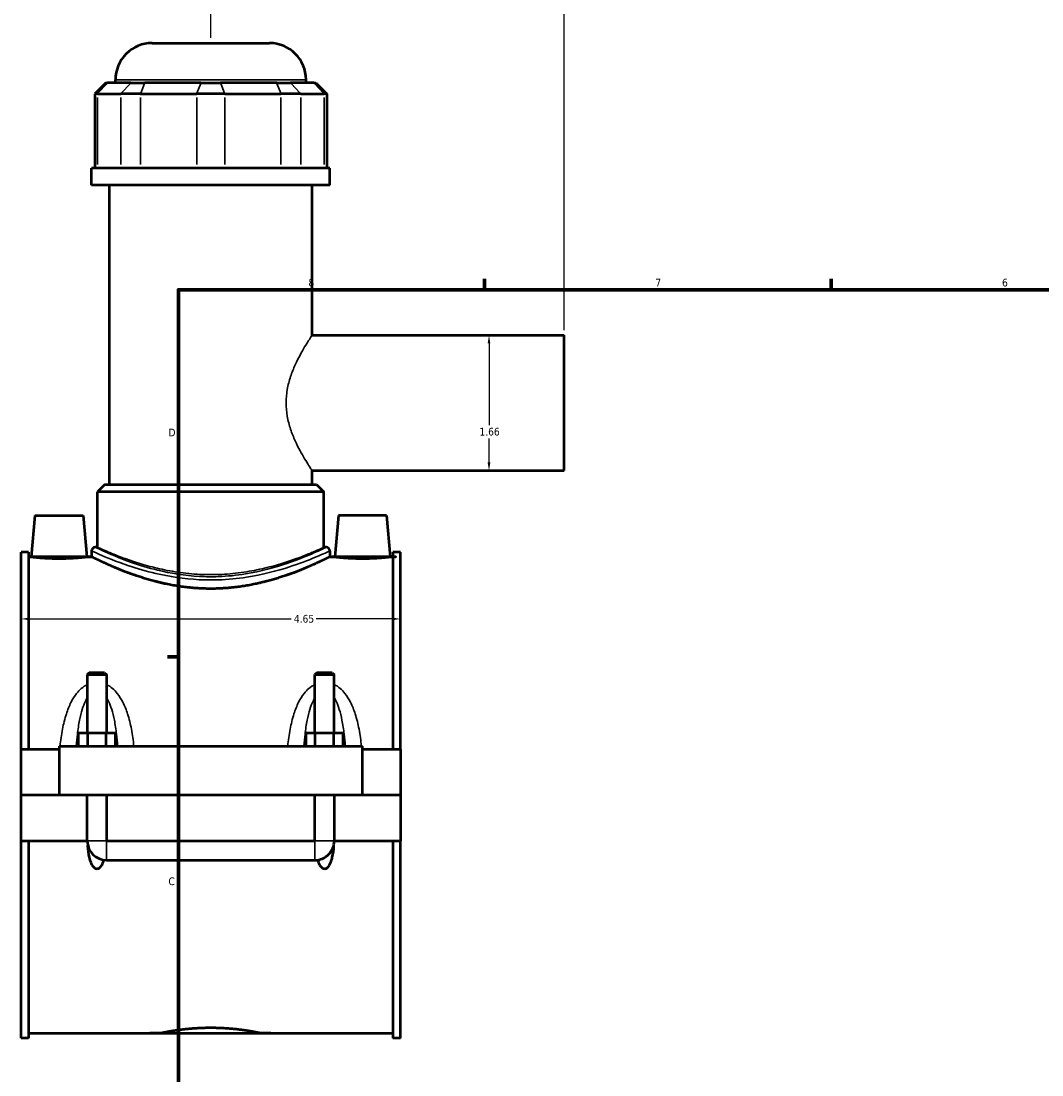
# Model space of a CAD drawing. Header units: inches. Extents: x -1.4 to 48.6, y -1.9 to 47.9.
# Tile 2 of 8: x -1.4 to 11.1, y 11.4 to 24.3. Entities that reach past the tile are written whole.
import ezdxf

# ---------------------------------------------------------------- set-up
doc = ezdxf.new("R2010")
doc.units = ezdxf.units.IN
doc.header["$MEASUREMENT"] = 0
for name, color, linetype, lineweight in [('Border (ANSI)', 7, 'Continuous', 70), ('Dimension (ANSI)', 7, 'Continuous', 25), ('Visible (ANSI)', 7, 'Continuous', 50), ('Visible Narrow (ANSI)', 7, 'Continuous', 35)]:
    doc.layers.add(name, color=color, linetype=linetype, lineweight=lineweight)
doc.styles.add('Note Text (ANSI)', font='tahoma.ttf')
doc.dimstyles.new('Default (ANSI)', dxfattribs={"dimtxt": 0.09448818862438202, "dimasz": 0.09842519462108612, "dimexe": 0.125, "dimexo": 0.0625, "dimgap": 0.03149606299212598, "dimtad": 0, "dimtih": 1, "dimtoh": 1, "dimrnd": 1e-08, "dimzin": 4, "dimdsep": 46, "dimtxsty": 'Note Text (ANSI)', "dimcen": 0.09, "dimdle": 0.3937007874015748, "dimclrd": 256, "dimclre": 256, "dimclrt": 5, "dimadec": 0, "dimazin": 1, "dimtfac": 1, "dimtofl": 0, "dimtmove": 0, "dimatfit": 3, "dimfxl": 1, "dimtolj": 1, "dimtzin": 4, "dimlwd": -1, "dimlwe": -1, "dimarcsym": 0})

# ---------------------------------------------------------------- blocks, each defined once
blk = doc.blocks.new('Borders Default Border')
at = {"layer": 'Border (ANSI)'}
for p, q in [((4.250000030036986, 21.00000006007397), (4.250000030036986, 21.13448766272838)), ((8.500000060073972, 21.00000006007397), (8.500000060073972, 21.13448766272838)), ((0.4999999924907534, 16.49999993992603), (0.3655118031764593, 16.49999993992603))]:
    blk.add_line(p, q, dxfattribs=at)
at = {"layer": 'Border (ANSI)', "flags": 128}
blk.add_lwpolyline([(0.4999999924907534, 0.9999999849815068), (0.4999999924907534, 21.00000006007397), (33.49999855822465, 21.00000006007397), (33.49999855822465, 0.9999999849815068), (0.4999999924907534, 0.9999999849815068)], dxfattribs=at)
at = {"layer": 'Border (ANSI)', "color": 5, "true_color": 0x0000ff, "char_height": 0.09448818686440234, "attachment_point": 7, "style": 'Note Text (ANSI)'}
for s, insert in [('8', (2.09415882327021, 21.03785602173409)), ('7', (6.345746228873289, 21.04)), ('6', (10.59483913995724, 21.03800916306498)), ('D', (0.378138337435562, 19.2027559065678)), ('C', (0.3779006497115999, 13.70107135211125))]:
    blk.add_mtext(s, dxfattribs=dict(at, insert=insert))
blk = doc.blocks.new('*D6')
at = {"layer": 'Defpoints', "color": 0, "transparency": 16777216}
for p in [(5.226831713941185, 24.83500270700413), (0.8968317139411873, 24.02283973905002), (5.226831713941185, 20.44157989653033)]:
    blk.add_point(p, dxfattribs=at)
at = {"layer": 'Dimension (ANSI)', "transparency": 16777216}
for p, q in [((0.8968317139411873, 24.08533973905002), (0.8968317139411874, 24.96000270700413)), ((5.226831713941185, 20.50407989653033), (5.226831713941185, 24.96000270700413)), ((0.9952569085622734, 24.83500270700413), (3.104195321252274, 24.83500270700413)), ((5.128406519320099, 24.83500270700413), (3.409468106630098, 24.83500270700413))]:
    blk.add_line(p, q, dxfattribs=at)
for points in [[(0.9952569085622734, 24.85140690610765), (0.9952569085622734, 24.81859850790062), (0.8968317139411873, 24.83500270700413)], [(5.128406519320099, 24.85140690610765), (5.128406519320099, 24.81859850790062), (5.226831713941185, 24.83500270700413)]]:
    blk.add_solid(points, dxfattribs=at)
at = {"layer": 'Dimension (ANSI)', "color": 5, "transparency": 16777216, "insert": (3.1356913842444, 24.8842139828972), "char_height": 0.09448818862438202, "attachment_point": 1, "style": 'Note Text (ANSI)'}
blk.add_mtext('\\A1;4.33', dxfattribs=at)
blk = doc.blocks.new('*D7')
at = {"layer": 'Defpoints', "color": 0, "transparency": 16777216}
for p in [(3.221831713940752, 16.96561731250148), (-1.428168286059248, 16.57667438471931), (3.221831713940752, 16.57667438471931)]:
    blk.add_point(p, dxfattribs=at)
at = {"layer": 'Dimension (ANSI)', "transparency": 16777216}
for p, q in [((-1.329743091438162, 16.96561731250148), (1.883909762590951, 16.96561731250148)), ((3.123406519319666, 16.96561731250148), (2.189753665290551, 16.96561731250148))]:
    blk.add_line(p, q, dxfattribs=at)
for points in [[(-1.329743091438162, 16.98202151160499), (-1.329743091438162, 16.94921311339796), (-1.428168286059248, 16.96561731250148)], [(3.123406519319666, 16.98202151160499), (3.123406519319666, 16.94921311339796), (3.221831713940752, 16.96561731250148)]]:
    blk.add_solid(points, dxfattribs=at)
at = {"layer": 'Dimension (ANSI)', "color": 5, "transparency": 16777216, "insert": (1.915405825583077, 17.01473340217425), "char_height": 0.09448818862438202, "attachment_point": 1, "style": 'Note Text (ANSI)'}
blk.add_mtext('\\A1;4.65', dxfattribs=at)
blk = doc.blocks.new('*D9')
at = {"layer": 'Defpoints', "color": 0, "transparency": 16777216}
for p in [(4.306934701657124, 20.44157989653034), (4.306934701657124, 18.78409958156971), (4.306934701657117, 18.78409958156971)]:
    blk.add_point(p, dxfattribs=at)
at = {"layer": 'Dimension (ANSI)', "transparency": 16777216}
for p, q in [((4.306934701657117, 20.34315470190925), (4.306934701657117, 19.3391211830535)), ((4.306934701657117, 18.8825247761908), (4.306934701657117, 19.17789687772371))]:
    blk.add_line(p, q, dxfattribs=at)
for points in [[(4.290530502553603, 20.34315470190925), (4.323338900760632, 20.34315470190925), (4.306934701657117, 20.44157989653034)], [(4.290530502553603, 18.8825247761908), (4.323338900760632, 18.8825247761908), (4.306934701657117, 18.78409958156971)]]:
    blk.add_solid(points, dxfattribs=at)
at = {"layer": 'Dimension (ANSI)', "color": 5, "transparency": 16777216, "insert": (4.190141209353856, 19.30762512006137), "char_height": 0.09448818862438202, "attachment_point": 1, "style": 'Note Text (ANSI)'}
blk.add_mtext('\\A1;1.66', dxfattribs=at)

msp = doc.modelspace()

# ---------------------------------------------------------------- linework, layer by layer
at = {"layer": 'Visible (ANSI)'}
for p, q in [((0.1780915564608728, 24.02283973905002), (1.615571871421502, 24.02283973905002)), ((-0.3913338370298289, 23.53493973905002), (-0.5260976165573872, 23.40017595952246)), ((-0.3913338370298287, 23.53493973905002), (-0.3673978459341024, 23.53493973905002)), ((-0.08220281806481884, 23.53493973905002), (-0.3673978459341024, 23.53493973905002)), ((-0.2711210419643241, 23.53493973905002), (-0.2711210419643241, 23.57362714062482)), ((-0.08220281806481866, 23.53493973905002), (0.08797565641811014, 23.53493973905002)), ((0.7764973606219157, 23.53493973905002), (0.08797565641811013, 23.53493973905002)), ((0.7764973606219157, 23.53493973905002), (1.017166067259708, 23.53493973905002)), ((1.705687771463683, 23.53493973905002), (1.017166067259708, 23.53493973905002)), ((1.705687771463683, 23.53493973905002), (1.875866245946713, 23.53493973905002)), ((2.161061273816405, 23.53493973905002), (1.875866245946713, 23.53493973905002)), ((2.064784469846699, 23.53493973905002), (2.064784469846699, 23.57362714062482)), ((2.161061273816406, 23.53493973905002), (2.184997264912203, 23.53493973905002)), ((2.184997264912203, 23.53493973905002), (2.319761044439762, 23.40017595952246)), ((-0.4919033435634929, 23.40017595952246), (-0.5260976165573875, 23.40017595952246)), ((-0.5260976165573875, 23.40017595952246), (-0.5260976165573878, 22.48943973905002)), ((-0.4919033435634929, 23.40017595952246), (-0.2067083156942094, 23.40017595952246)), ((0.03640379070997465, 23.40017595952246), (-0.2067083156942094, 23.40017595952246)), ((0.03640379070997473, 23.40017595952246), (0.7249254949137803, 23.40017595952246)), ((1.06873793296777, 23.40017595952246), (0.7249254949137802, 23.40017595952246)), ((1.06873793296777, 23.40017595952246), (1.757259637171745, 23.40017595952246)), ((2.000371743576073, 23.40017595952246), (1.757259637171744, 23.40017595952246)), ((2.000371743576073, 23.40017595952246), (2.285566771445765, 23.40017595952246)), ((2.319761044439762, 23.40017595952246), (2.285566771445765, 23.40017595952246)), ((2.319761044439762, 23.40017595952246), (2.319761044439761, 22.48943973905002)), ((2.356772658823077, 22.48943973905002), (-0.5631092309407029, 22.48943973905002)), ((-0.5631092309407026, 22.28033973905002), (-0.5631092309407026, 22.48943973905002)), ((2.356772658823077, 22.28033973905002), (2.356772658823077, 22.48943973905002)), ((2.356772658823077, 22.28033973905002), (-0.5631092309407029, 22.28033973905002)), ((-0.3441180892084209, 18.61097359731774), (-0.3441180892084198, 22.28033973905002)), ((2.137781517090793, 20.44157989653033), (2.137781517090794, 22.28033973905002)), ((2.137781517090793, 20.44157989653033), (5.226831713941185, 20.44157989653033)), ((5.226831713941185, 18.78409958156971), (5.226831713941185, 20.44157989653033)), ((2.137781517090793, 18.61097359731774), (2.137781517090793, 18.78409958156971)), ((2.137781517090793, 18.78409958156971), (5.226831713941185, 18.78409958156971)), ((-0.4002696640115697, 18.61097359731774), (-0.4901121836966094, 18.5211310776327)), ((-0.4002696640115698, 18.61097359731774), (2.193933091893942, 18.61097359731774)), ((2.193933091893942, 18.61097359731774), (2.283775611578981, 18.5211310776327)), ((2.283775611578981, 18.5211310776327), (-0.4901121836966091, 18.5211310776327)), ((-0.4901121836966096, 17.84345391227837), (-0.4901121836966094, 18.5211310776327)), ((2.283775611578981, 17.84345391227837), (2.283775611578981, 18.5211310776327)), ((-1.258443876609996, 18.23394210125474), (-1.302825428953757, 17.72665863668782)), ((-1.258443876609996, 18.23394210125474), (-0.6678926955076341, 18.23394210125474)), ((-0.6678926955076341, 18.23394210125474), (-0.623511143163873, 17.72665863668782)), ((2.461556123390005, 18.23394210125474), (2.417174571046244, 17.72665863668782)), ((3.052107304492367, 18.23394210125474), (2.461556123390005, 18.23394210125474)), ((3.052107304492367, 18.23394210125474), (3.096488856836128, 17.72665863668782)), ((-0.4901121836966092, 17.84345391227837), (-0.5181879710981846, 17.84345391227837)), ((2.311851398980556, 17.84345391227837), (2.283775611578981, 17.84345391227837)), ((-1.428168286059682, 15.36829249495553), (-1.428168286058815, 17.78505627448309)), ((-1.335168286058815, 17.78505627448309), (-1.428168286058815, 17.78505627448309)), ((-1.335168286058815, 17.78505627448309), (-1.335168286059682, 15.36829249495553)), ((-1.335168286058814, 17.72665863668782), (-1.302825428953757, 17.72665863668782)), ((-0.6235111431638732, 17.72665863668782), (-0.5631092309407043, 17.72665863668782)), ((-0.5631092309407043, 17.79853265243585), (-0.5631092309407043, 17.72665863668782)), ((2.356772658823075, 17.79853265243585), (2.356772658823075, 17.72665863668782)), ((2.356772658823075, 17.72665863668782), (2.417174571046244, 17.72665863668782)), ((3.096488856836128, 17.72665863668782), (3.128831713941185, 17.72665863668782)), ((3.128831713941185, 17.78505627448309), (3.128831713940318, 15.36829249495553)), ((3.221831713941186, 17.78505627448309), (3.128831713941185, 17.78505627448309)), ((3.221831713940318, 15.36829249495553), (3.221831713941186, 17.78505627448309)), ((-0.5926564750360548, 16.30612057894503), (-0.6162785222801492, 16.28249853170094)), ((-0.6162785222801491, 16.28249853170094), (-0.3800580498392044, 16.28249853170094)), ((-0.6162785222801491, 16.28249853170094), (-0.6162785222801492, 15.56514288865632)), ((-0.4036800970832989, 16.30612057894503), (-0.5926564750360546, 16.30612057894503)), ((-0.403680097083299, 16.30612057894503), (-0.3800580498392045, 16.28249853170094)), ((-0.3800580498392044, 16.28249853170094), (-0.3800580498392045, 15.56514288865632)), ((2.197343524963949, 16.30612057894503), (2.173721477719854, 16.28249853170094)), ((2.173721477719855, 16.28249853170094), (2.4099419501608, 16.28249853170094)), ((2.173721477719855, 15.56514288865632), (2.173721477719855, 16.28249853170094)), ((2.386319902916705, 16.30612057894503), (2.197343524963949, 16.30612057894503)), ((2.386319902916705, 16.30612057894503), (2.4099419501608, 16.28249853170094)), ((2.4099419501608, 15.56514288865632), (2.4099419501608, 16.28249853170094)), ((-0.7254715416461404, 15.40766257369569), (-0.7254715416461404, 15.56514288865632)), ((-0.6118199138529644, 15.56514288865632), (-0.7254715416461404, 15.56514288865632)), ((-0.6118199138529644, 15.40766257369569), (-0.6118199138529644, 15.56514288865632)), ((-0.3845166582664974, 15.56514288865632), (-0.6118199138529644, 15.56514288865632)), ((-0.3845166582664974, 15.40766257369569), (-0.3845166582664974, 15.56514288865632)), ((-0.2708650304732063, 15.56514288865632), (-0.3845166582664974, 15.56514288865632)), ((-0.2708650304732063, 15.40766257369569), (-0.2708650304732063, 15.56514288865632)), ((2.06452845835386, 15.40766257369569), (2.06452845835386, 15.56514288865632)), ((2.178180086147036, 15.56514288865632), (2.06452845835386, 15.56514288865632)), ((2.178180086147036, 15.40766257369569), (2.178180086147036, 15.56514288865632)), ((2.405483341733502, 15.56514288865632), (2.178180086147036, 15.56514288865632)), ((2.405483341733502, 15.40766257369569), (2.405483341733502, 15.56514288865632)), ((2.519134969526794, 15.56514288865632), (2.405483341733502, 15.56514288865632)), ((2.519134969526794, 15.40766257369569), (2.519134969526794, 15.56514288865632)), ((-0.9631682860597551, 15.40766257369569), (-0.9631682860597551, 14.80874525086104)), ((-0.9631682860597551, 15.40766257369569), (2.756831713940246, 15.40766257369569)), ((2.756831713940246, 14.80874525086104), (2.756831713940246, 15.40766257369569)), ((-1.428168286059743, 15.36829249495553), (-0.9631682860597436, 15.36829249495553)), ((-1.428168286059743, 14.80874525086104), (-1.428168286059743, 15.36829249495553)), ((2.756831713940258, 15.36829249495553), (3.221831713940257, 15.36829249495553)), ((3.221831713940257, 15.36829249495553), (3.221831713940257, 14.80874525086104)), ((-1.428168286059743, 14.80874525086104), (-0.9631682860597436, 14.80874525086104)), ((-1.428168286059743, 14.24526099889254), (-1.428168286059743, 14.80480824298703)), ((-0.6162785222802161, 14.80480824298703), (-1.428168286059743, 14.80480824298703)), ((-0.9631682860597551, 14.80874525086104), (2.756831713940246, 14.80874525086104)), ((-0.6162785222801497, 14.80874525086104), (-0.6162785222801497, 14.80480824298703)), ((-0.6162785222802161, 14.24526099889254), (-0.6162785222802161, 14.80480824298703)), ((-0.3800580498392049, 14.80874525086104), (-0.3800580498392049, 14.80480824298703)), ((-0.3800580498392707, 14.80480824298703), (-0.3800580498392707, 14.24526099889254)), ((2.173721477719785, 14.80480824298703), (-0.3800580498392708, 14.80480824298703)), ((2.173721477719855, 14.80480824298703), (2.173721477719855, 14.80874525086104)), ((2.173721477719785, 14.24526099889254), (2.173721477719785, 14.80480824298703)), ((2.4099419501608, 14.80480824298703), (2.4099419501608, 14.80874525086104)), ((2.409941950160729, 14.80480824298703), (2.409941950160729, 14.24526099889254)), ((3.221831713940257, 14.80480824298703), (2.409941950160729, 14.80480824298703)), ((2.756831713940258, 14.80874525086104), (3.221831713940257, 14.80874525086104)), ((3.221831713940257, 14.80480824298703), (3.221831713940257, 14.24526099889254)), ((-1.428168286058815, 11.82849721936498), (-1.428168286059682, 14.24526099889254)), ((-1.428168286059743, 14.24526099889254), (-0.6162785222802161, 14.24526099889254)), ((-1.335168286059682, 14.24526099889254), (-1.335168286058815, 11.82849721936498)), ((-0.3800580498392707, 14.24526099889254), (2.173721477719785, 14.24526099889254)), ((2.409941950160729, 14.24526099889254), (3.221831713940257, 14.24526099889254)), ((3.128831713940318, 14.24526099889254), (3.128831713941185, 11.82849721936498)), ((3.221831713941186, 11.82849721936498), (3.221831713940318, 14.24526099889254)), ((-0.3800580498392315, 14.00904052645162), (2.17372147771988, 14.00904052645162)), ((-1.335168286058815, 11.88689485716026), (0.2795088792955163, 11.88689485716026)), ((1.514154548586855, 11.88689485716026), (3.128831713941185, 11.88689485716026)), ((-1.335168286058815, 11.82849721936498), (-1.428168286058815, 11.82849721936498)), ((3.221831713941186, 11.82849721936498), (3.128831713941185, 11.82849721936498))]:
    msp.add_line(p, q, dxfattribs=at)
for centre, radius, start, end in [((0.1780915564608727, 23.57362714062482), 0.4492125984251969, 89.99999999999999, 180), ((1.615571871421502, 23.57362714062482), 0.4492125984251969, 0, 90), ((-0.5181879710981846, 17.79853265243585), 0.04492125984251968, 90, 180), ((2.311851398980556, 17.79853265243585), 0.04492125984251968, 0, 90), ((-0.3800580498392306, 14.24526099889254), 0.2362204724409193, 180, 269.9999999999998), ((2.17372147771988, 14.24526099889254), 0.2362204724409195, 269.9999999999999, 0)]:
    msp.add_arc(centre, radius, start, end, dxfattribs=at)
for points, knots in [([(-0.623511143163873, 17.72665863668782), (-0.6235111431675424, 17.72665863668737), (-0.6319966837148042, 17.72562274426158), (-0.6665176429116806, 17.7218694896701), (-0.6925520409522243, 17.71920446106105), (-0.752726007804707, 17.71417874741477), (-0.7909094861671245, 17.71149031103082), (-0.8747156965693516, 17.70768775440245), (-0.9203424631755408, 17.70663016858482), (-1.005994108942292, 17.70663016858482), (-1.051620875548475, 17.70768775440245), (-1.135427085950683, 17.71149031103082), (-1.173610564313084, 17.71417874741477), (-1.233784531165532, 17.71920446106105), (-1.259818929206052, 17.7218694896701), (-1.294339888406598, 17.72562274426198), (-1.30282542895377, 17.72665863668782), (-1.302825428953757, 17.72665863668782)], [1.30455409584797, 1.30455409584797, 1.304554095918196, 1.304554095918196, 1.630498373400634, 1.630498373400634, 1.956442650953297, 1.956442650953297, 2.282775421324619, 2.282775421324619, 2.609108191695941, 2.609108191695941, 2.935440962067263, 2.935440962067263, 3.261773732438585, 3.261773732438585, 3.587718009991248, 3.587718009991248, 3.913662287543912, 3.913662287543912, 3.913662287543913, 3.913662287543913]), ([(2.356772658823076, 17.72665863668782), (2.356772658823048, 17.72665863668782), (2.347664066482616, 17.72206869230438), (2.309892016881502, 17.70345623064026), (2.281241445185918, 17.68944501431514), (2.206201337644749, 17.65416763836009), (2.159751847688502, 17.63289380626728), (2.053141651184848, 17.58688880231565), (1.99297265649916, 17.5621928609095), (1.865184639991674, 17.51389353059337), (1.792917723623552, 17.48849677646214), (1.635201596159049, 17.43999573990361), (1.549748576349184, 17.41693708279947), (1.370581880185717, 17.37797813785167), (1.276694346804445, 17.36209716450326), (1.086652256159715, 17.34082462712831), (0.9904906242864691, 17.33546863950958), (0.8031728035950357, 17.33546863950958), (0.7070111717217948, 17.34082462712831), (0.5169690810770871, 17.36209716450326), (0.4230815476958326, 17.37797813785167), (0.2439148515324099, 17.41693708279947), (0.1584618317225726, 17.43999573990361), (0.0007457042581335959, 17.48849677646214), (-0.07152121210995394, 17.51389353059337), (-0.1993092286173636, 17.5621928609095), (-0.259478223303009, 17.58688880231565), (-0.3660884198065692, 17.63289380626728), (-0.4125379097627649, 17.65416763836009), (-0.4875780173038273, 17.68944501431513), (-0.5162285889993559, 17.70345623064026), (-0.5540006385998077, 17.72206869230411), (-0.5631092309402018, 17.72665863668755), (-0.5631092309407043, 17.72665863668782)], [5.70166505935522, 5.70166505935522, 5.70166505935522, 5.70166505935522, 6.413400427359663, 6.413400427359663, 7.125135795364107, 7.125135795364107, 7.836871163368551, 7.836871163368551, 8.548606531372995, 8.548606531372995, 9.262287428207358, 9.262287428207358, 9.97596832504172, 9.97596832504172, 10.68964922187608, 10.68964922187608, 11.40333011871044, 11.40333011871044, 12.1170110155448, 12.1170110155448, 12.83069191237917, 12.83069191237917, 13.54437280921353, 13.54437280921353, 14.25805370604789, 14.25805370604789, 14.96978907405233, 14.96978907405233, 15.68152444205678, 15.68152444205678, 16.39325981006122, 16.39325981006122, 17.10499517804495, 17.10499517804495, 17.10499517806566, 17.10499517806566]), ([(3.096488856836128, 17.72665863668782), (3.09648885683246, 17.72665863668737), (3.088003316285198, 17.72562274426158), (3.053482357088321, 17.7218694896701), (3.027447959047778, 17.71920446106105), (2.967273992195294, 17.71417874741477), (2.929090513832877, 17.71149031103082), (2.84528430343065, 17.70768775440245), (2.79965753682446, 17.70663016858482), (2.756831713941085, 17.70663016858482), (2.714005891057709, 17.70663016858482), (2.668379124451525, 17.70768775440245), (2.584572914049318, 17.71149031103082), (2.546389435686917, 17.71417874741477), (2.48621546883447, 17.71920446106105), (2.460181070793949, 17.7218694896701), (2.425660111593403, 17.72562274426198), (2.417174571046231, 17.72665863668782), (2.417174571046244, 17.72665863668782)], [3.913662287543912, 3.913662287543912, 3.913662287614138, 3.913662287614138, 4.239606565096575, 4.239606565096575, 4.565550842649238, 4.565550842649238, 4.891883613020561, 4.891883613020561, 5.218216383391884, 5.218216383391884, 5.218216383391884, 5.544549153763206, 5.544549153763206, 5.870881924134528, 5.870881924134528, 6.196826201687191, 6.196826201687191, 6.522770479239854, 6.522770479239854, 6.522770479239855, 6.522770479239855]), ([(-0.415369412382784, 14.0116950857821), (-0.4185451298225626, 14.00066183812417), (-0.4221799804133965, 13.98954133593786), (-0.4345473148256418, 13.95752026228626), (-0.4445259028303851, 13.93733411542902), (-0.4636134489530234, 13.9160736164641), (-0.469603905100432, 13.9106447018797), (-0.4797225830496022, 13.90477487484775), (-0.4832870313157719, 13.90319022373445), (-0.4906268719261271, 13.90104364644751), (-0.4944023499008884, 13.90048196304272), (-0.5019342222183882, 13.90048196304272), (-0.5057097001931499, 13.90104364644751), (-0.5130495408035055, 13.90319022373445), (-0.5166139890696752, 13.90477487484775), (-0.5267326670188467, 13.9106447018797), (-0.5327231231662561, 13.9160736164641), (-0.5518106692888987, 13.93733411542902), (-0.5617892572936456, 13.95752026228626), (-0.5781580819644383, 13.9999018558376), (-0.5842470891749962, 14.02220378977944), (-0.59906741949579, 14.08779737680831), (-0.6050167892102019, 14.13563779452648), (-0.6090640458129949, 14.1860126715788), (-0.609140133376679, 14.18697030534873), (-0.6092154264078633, 14.18792852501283)], [1.536098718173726, 1.536098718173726, 1.536098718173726, 1.536098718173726, 1.621113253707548, 1.621113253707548, 1.787454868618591, 1.787454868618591, 1.84484773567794, 1.84484773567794, 1.873544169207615, 1.873544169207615, 1.90224060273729, 1.90224060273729, 1.930937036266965, 1.930937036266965, 1.959633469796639, 1.959633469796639, 2.017026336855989, 2.017026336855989, 2.183367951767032, 2.183367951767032, 2.349709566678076, 2.349709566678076, 2.713402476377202, 2.713402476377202, 2.720445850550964, 2.720445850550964, 2.720445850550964, 2.720445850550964]), ([(2.402878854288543, 14.18792852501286), (2.402803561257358, 14.18697030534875), (2.402727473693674, 14.18601267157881), (2.398680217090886, 14.13563779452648), (2.392730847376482, 14.08779737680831), (2.377910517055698, 14.02220378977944), (2.371821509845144, 13.9999018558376), (2.355452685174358, 13.95752026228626), (2.345474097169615, 13.93733411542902), (2.326386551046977, 13.9160736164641), (2.320396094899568, 13.9106447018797), (2.310277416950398, 13.90477487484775), (2.306712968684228, 13.90319022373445), (2.299373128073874, 13.90104364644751), (2.295597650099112, 13.90048196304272), (2.288065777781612, 13.90048196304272), (2.284290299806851, 13.90104364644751), (2.276950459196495, 13.90319022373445), (2.273386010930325, 13.90477487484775), (2.263267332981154, 13.9106447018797), (2.257276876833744, 13.9160736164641), (2.238189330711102, 13.93733411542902), (2.228210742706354, 13.95752026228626), (2.215843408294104, 13.98954133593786), (2.212208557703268, 14.00066183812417), (2.209032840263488, 14.0116950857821)], [1.084035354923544, 1.084035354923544, 1.084035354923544, 1.084035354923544, 1.091078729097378, 1.091078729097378, 1.454771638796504, 1.454771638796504, 1.621113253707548, 1.621113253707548, 1.787454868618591, 1.787454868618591, 1.844847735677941, 1.844847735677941, 1.873544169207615, 1.873544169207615, 1.90224060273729, 1.90224060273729, 1.930937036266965, 1.930937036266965, 1.95963346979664, 1.95963346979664, 2.017026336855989, 2.017026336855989, 2.183367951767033, 2.183367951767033, 2.268382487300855, 2.268382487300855, 2.268382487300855, 2.268382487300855]), ([(0.2795088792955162, 11.88689485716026), (0.2795088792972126, 11.88689485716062), (0.2832414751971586, 11.8876917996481), (0.2989219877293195, 11.89094753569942), (0.3108661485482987, 11.89340424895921), (0.3424030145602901, 11.89958310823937), (0.3620207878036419, 11.90330490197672), (0.4073082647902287, 11.91130455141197), (0.4329810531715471, 11.91557458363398), (0.4876579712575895, 11.92384151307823), (0.5185496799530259, 11.92813054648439), (0.5858518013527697, 11.93619925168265), (0.6222610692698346, 11.93997064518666), (0.698272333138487, 11.94624986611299), (0.7379371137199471, 11.94875653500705), (0.8177743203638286, 11.9520819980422), (0.8579475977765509, 11.95289819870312), (0.9357158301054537, 11.95289819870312), (0.9758891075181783, 11.9520819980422), (1.055726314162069, 11.94875653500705), (1.095391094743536, 11.94624986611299), (1.171402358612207, 11.93997064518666), (1.207811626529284, 11.93619925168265), (1.275113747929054, 11.92813054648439), (1.306005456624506, 11.92384151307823), (1.360682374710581, 11.91557458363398), (1.386355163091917, 11.91130455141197), (1.431642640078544, 11.90330490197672), (1.451260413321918, 11.89958310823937), (1.482797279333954, 11.89340424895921), (1.494741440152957, 11.89094753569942), (1.510421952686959, 11.88769179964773), (1.514154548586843, 11.88689485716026), (1.514154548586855, 11.88689485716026)], [2.370292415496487, 2.370292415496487, 2.37029241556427, 2.37029241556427, 2.66656855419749, 2.66656855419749, 2.962844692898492, 2.962844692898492, 3.259120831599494, 3.259120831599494, 3.555396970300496, 3.555396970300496, 3.851693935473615, 3.851693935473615, 4.147990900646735, 4.147990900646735, 4.444287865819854, 4.444287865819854, 4.740584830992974, 4.740584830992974, 5.036881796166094, 5.036881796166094, 5.333178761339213, 5.333178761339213, 5.629475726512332, 5.629475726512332, 5.925772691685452, 5.925772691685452, 6.222048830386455, 6.222048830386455, 6.518324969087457, 6.518324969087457, 6.814601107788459, 6.814601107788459, 7.110877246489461, 7.110877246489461, 7.110877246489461, 7.110877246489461])]:
    msp.add_open_spline(points, degree=3, knots=knots, dxfattribs=at)
at = {"layer": 'Visible Narrow (ANSI)'}
for p, q in [((-0.373623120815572, 23.52820155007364), (-0.4856780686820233, 23.40691414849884)), ((2.050405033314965, 23.57362714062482), (-0.2567416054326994, 23.57362714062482)), ((-0.2004830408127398, 23.40691414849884), (-0.08842809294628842, 23.52820155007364)), ((0.08539706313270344, 23.52820155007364), (0.03898238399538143, 23.40691414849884)), ((0.7739187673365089, 23.52820155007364), (0.7275040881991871, 23.40691414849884)), ((1.019744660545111, 23.52820155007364), (1.066159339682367, 23.40691414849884)), ((1.708266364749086, 23.52820155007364), (1.754681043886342, 23.40691414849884)), ((1.882091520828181, 23.52820155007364), (1.994146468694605, 23.40691414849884)), ((2.167286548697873, 23.52820155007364), (2.279341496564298, 23.40691414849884)), ((-0.4919033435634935, 22.53497655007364), (-0.4919033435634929, 23.35463914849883)), ((-0.2067083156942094, 23.35463914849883), (-0.2067083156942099, 22.53497655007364)), ((0.03640379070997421, 22.53497655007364), (0.03640379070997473, 23.35463914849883)), ((0.7249254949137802, 23.35463914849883), (0.7249254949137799, 22.53497655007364)), ((1.06873793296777, 22.53497655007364), (1.06873793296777, 23.35463914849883)), ((1.757259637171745, 23.35463914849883), (1.757259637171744, 22.53497655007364)), ((2.000371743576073, 22.53497655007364), (2.000371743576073, 23.35463914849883)), ((2.285566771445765, 23.35463914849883), (2.285566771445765, 22.53497655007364)), ((-0.614824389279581, 14.24526099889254), (-0.3815121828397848, 14.24526099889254)), ((-0.380058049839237, 14.0104946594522), (-0.380058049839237, 14.24380686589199)), ((2.173721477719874, 14.0104946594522), (2.173721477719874, 14.24380686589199)), ((2.40848781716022, 14.24526099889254), (2.175175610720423, 14.24526099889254))]:
    msp.add_line(p, q, dxfattribs=at)
for points, knots in [([(2.137781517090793, 18.78409958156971), (2.137781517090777, 18.78409958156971), (2.134192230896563, 18.78944293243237), (2.119747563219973, 18.81131342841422), (2.108900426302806, 18.82783160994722), (2.081565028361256, 18.87073448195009), (2.065064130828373, 18.89715440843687), (2.029169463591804, 18.9573801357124), (2.00979591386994, 18.99118957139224), (1.971392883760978, 19.06287448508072), (1.950874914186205, 19.10349878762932), (1.911012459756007, 19.19214540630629), (1.891694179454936, 19.24016867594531), (1.858401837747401, 19.34127185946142), (1.844450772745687, 19.39445938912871), (1.825465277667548, 19.50298352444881), (1.820490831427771, 19.55833328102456), (1.820490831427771, 19.66734619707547), (1.825465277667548, 19.72269595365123), (1.844450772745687, 19.83122008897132), (1.858401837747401, 19.88440761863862), (1.891694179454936, 19.98551080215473), (1.911012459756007, 20.03353407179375), (1.950874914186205, 20.12218069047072), (1.971392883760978, 20.16280499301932), (2.00979591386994, 20.23448990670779), (2.029169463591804, 20.26829934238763), (2.065064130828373, 20.32852506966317), (2.081565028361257, 20.35494499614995), (2.108900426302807, 20.39784786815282), (2.119747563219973, 20.41436604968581), (2.134192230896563, 20.43623654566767), (2.137781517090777, 20.44157989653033), (2.137781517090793, 20.44157989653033)], [3.304269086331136, 3.304269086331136, 3.304269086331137, 3.304269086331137, 3.714997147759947, 3.714997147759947, 4.125725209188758, 4.125725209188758, 4.536453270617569, 4.536453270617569, 4.947181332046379, 4.947181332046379, 5.362520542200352, 5.362520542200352, 5.777859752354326, 5.777859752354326, 6.193198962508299, 6.193198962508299, 6.608538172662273, 6.608538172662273, 7.023877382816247, 7.023877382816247, 7.43921659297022, 7.43921659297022, 7.854555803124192, 7.854555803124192, 8.269895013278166, 8.269895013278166, 8.680623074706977, 8.680623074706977, 9.091351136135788, 9.091351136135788, 9.5020791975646, 9.5020791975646, 9.91280725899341, 9.91280725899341, 9.91280725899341, 9.91280725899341]), ([(2.311767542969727, 17.84336326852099), (2.31178225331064, 17.84337924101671), (2.307024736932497, 17.84112771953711), (2.272524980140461, 17.82469644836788), (2.215115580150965, 17.79726391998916), (2.052291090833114, 17.72718761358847), (1.950518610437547, 17.68589024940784), (1.684496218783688, 17.59570465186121), (1.510802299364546, 17.54736982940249), (1.214021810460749, 17.49947868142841), (1.101817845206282, 17.48793274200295), (0.9115694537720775, 17.48122990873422), (0.8342338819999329, 17.48195248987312), (0.5777090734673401, 17.49567748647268), (0.4027822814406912, 17.52449729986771), (0.1282828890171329, 17.59133041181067), (0.02055796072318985, 17.62482792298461), (-0.2288382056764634, 17.71236700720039), (-0.3504321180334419, 17.76591254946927), (-0.4849398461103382, 17.82717813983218), (-0.5164596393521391, 17.8426242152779), (-0.5181645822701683, 17.8434426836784), (-0.5181875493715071, 17.84345343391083), (-0.5181867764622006, 17.84345255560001)], [17.07551578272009, 17.07551578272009, 17.07551578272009, 17.07551578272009, 17.58513396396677, 17.58513396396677, 18.91419398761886, 18.91419398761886, 20.15619918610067, 20.15619918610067, 21.67596180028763, 21.67596180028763, 22.53632132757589, 22.53632132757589, 23.11892855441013, 23.11892855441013, 24.48886053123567, 24.48886053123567, 25.51019575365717, 25.51019575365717, 27.16413640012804, 27.16413640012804, 28.42367272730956, 28.42367272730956, 28.45920315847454, 28.45920315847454, 28.45920315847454, 28.45920315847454]), ([(2.283775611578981, 17.84345391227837), (2.283775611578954, 17.84345391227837), (2.27517898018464, 17.83949520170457), (2.239434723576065, 17.82341773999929), (2.212298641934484, 17.81130886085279), (2.141105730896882, 17.78082749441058), (2.096992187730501, 17.76245002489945), (1.995614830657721, 17.72275749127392), (1.938343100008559, 17.70147453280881), (1.816644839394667, 17.65994579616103), (1.747839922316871, 17.63817302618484), (1.597715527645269, 17.59672800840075), (1.516393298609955, 17.57709608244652), (1.346039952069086, 17.54403839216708), (1.256848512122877, 17.53062700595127), (1.07654883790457, 17.51270475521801), (0.9854353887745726, 17.50821984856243), (0.8082280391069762, 17.50821984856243), (0.7171145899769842, 17.51270475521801), (0.5368149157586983, 17.53062700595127), (0.4476234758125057, 17.54403839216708), (0.2772701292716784, 17.57709608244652), (0.1959479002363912, 17.59672800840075), (0.04582350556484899, 17.63817302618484), (-0.02298141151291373, 17.65994579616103), (-0.144679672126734, 17.70147453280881), (-0.2019514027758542, 17.72275749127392), (-0.3033287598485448, 17.76245002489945), (-0.3474423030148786, 17.78082749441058), (-0.418635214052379, 17.81130886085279), (-0.4457712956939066, 17.82341773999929), (-0.4815155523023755, 17.83949520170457), (-0.4901121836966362, 17.84345391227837), (-0.49011218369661, 17.84345391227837)], [5.396386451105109, 5.396386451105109, 5.396386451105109, 5.396386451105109, 6.070323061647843, 6.070323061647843, 6.744259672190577, 6.744259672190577, 7.418196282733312, 7.418196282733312, 8.092132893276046, 8.092132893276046, 8.767292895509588, 8.767292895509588, 9.44245289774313, 9.44245289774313, 10.11761289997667, 10.11761289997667, 10.79277290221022, 10.79277290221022, 11.46793290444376, 11.46793290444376, 12.1430929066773, 12.1430929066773, 12.81825290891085, 12.81825290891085, 13.49341291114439, 13.49341291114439, 14.16734952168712, 14.16734952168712, 14.84128613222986, 14.84128613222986, 15.51522274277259, 15.51522274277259, 16.18915935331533, 16.18915935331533, 16.18915935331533, 16.18915935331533]), ([(-0.563107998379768, 17.79853131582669), (-0.563108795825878, 17.79853218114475), (-0.5630850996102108, 17.79852158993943), (-0.5613260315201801, 17.79771522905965), (-0.528805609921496, 17.78249764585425), (-0.3900277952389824, 17.72213835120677), (-0.2645737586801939, 17.66938490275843), (-0.007260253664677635, 17.58314077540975), (0.1038845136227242, 17.55013878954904), (0.3870981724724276, 17.4842943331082), (0.5675781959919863, 17.45590084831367), (0.8322466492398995, 17.4423788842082), (0.9120373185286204, 17.4416669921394), (1.108325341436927, 17.44827067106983), (1.224091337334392, 17.45964581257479), (1.530293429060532, 17.50682851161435), (1.709501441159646, 17.55444832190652), (1.983968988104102, 17.64329981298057), (2.088972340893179, 17.68398626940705), (2.256965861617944, 17.75302594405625), (2.316197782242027, 17.78005266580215), (2.351792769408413, 17.79624087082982), (2.356701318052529, 17.79845908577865), (2.356686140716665, 17.79844334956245)], [-28.45920315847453, -28.45920315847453, -28.45920315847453, -28.45920315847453, -28.42367272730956, -28.42367272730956, -27.16413640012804, -27.16413640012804, -25.51019575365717, -25.51019575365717, -24.48886053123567, -24.48886053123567, -23.11892855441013, -23.11892855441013, -22.53632132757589, -22.53632132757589, -21.67596180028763, -21.67596180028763, -20.15619918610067, -20.15619918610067, -18.91419398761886, -18.91419398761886, -17.58513396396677, -17.58513396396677, -17.07551578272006, -17.07551578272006, -17.07551578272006, -17.07551578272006]), ([(-0.6162780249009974, 16.16176356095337), (-0.6431237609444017, 16.14881152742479), (-0.6678865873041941, 16.13195975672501), (-0.7114224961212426, 16.09443400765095), (-0.7305152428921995, 16.07405685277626), (-0.7743119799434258, 16.01896961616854), (-0.7967146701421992, 15.98239255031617), (-0.838892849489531, 15.89887775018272), (-0.857522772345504, 15.85122689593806), (-0.892887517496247, 15.74114020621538), (-0.9080466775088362, 15.67788837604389), (-0.933201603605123, 15.54596555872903), (-0.942897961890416, 15.4771949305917), (-0.9505419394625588, 15.40766257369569)], [-2.705988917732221, -2.705988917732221, -2.705988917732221, -2.705988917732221, -2.476963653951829, -2.476963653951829, -2.261982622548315, -2.261982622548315, -1.933858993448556, -1.933858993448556, -1.547853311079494, -1.547853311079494, -1.066831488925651, -1.066831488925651, -0.5636639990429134, -0.5636639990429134, -0.5636639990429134, -0.5636639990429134]), ([(-0.04579463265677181, 15.40766257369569), (-0.05343861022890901, 15.47719493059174), (-0.06313496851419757, 15.54596555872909), (-0.08828989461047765, 15.67788837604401), (-0.1034490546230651, 15.74114020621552), (-0.1388137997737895, 15.85122689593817), (-0.1574437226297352, 15.89887775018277), (-0.1996219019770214, 15.98239255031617), (-0.2220245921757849, 16.01896961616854), (-0.2658213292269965, 16.07405685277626), (-0.2849140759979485, 16.09443400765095), (-0.3284499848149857, 16.13195975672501), (-0.3532128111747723, 16.14881152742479), (-0.3800585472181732, 16.16176356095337)], [-5.471779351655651, -5.471779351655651, -5.471779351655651, -5.471779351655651, -4.968611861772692, -4.968611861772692, -4.487590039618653, -4.487590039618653, -4.101584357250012, -4.101584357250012, -3.773460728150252, -3.773460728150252, -3.558479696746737, -3.558479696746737, -3.329454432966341, -3.329454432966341, -3.329454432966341, -3.329454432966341]), ([(2.173721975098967, 16.16176356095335), (2.146876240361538, 16.14881152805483), (2.122113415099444, 16.13195975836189), (2.078577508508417, 16.09443401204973), (2.059484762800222, 16.07405685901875), (2.015688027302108, 16.01896962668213), (1.993285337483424, 15.9823925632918), (1.951107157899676, 15.89887776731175), (1.93247723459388, 15.85122691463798), (1.897112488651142, 15.74114022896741), (1.881953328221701, 15.6778884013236), (1.856798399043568, 15.54596557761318), (1.847102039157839, 15.47719494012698), (1.839458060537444, 15.40766257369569)], [-2.705988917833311, -2.705988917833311, -2.705988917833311, -2.705988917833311, -2.476963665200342, -2.476963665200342, -2.2619826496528, -2.2619826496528, -1.933859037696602, -1.933859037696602, -1.547853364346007, -1.547853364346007, -1.066831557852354, -1.066831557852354, -0.5636639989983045, -0.5636639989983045, -0.5636639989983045, -0.5636639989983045]), ([(2.744205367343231, 15.40766257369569), (2.73656138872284, 15.47719494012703), (2.726865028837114, 15.54596557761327), (2.701710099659, 15.67788840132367), (2.686550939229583, 15.74114022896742), (2.651186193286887, 15.85122691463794), (2.632556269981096, 15.89887776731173), (2.590378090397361, 15.9823925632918), (2.567975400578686, 16.01896962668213), (2.524178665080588, 16.07405685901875), (2.505085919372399, 16.09443401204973), (2.461550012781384, 16.13195975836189), (2.436787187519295, 16.14881152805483), (2.409941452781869, 16.16176356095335)], [-5.471779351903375, -5.471779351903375, -5.471779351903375, -5.471779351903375, -4.968611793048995, -4.968611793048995, -4.487589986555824, -4.487589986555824, -4.101584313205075, -4.101584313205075, -3.773460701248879, -3.773460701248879, -3.558479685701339, -3.558479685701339, -3.329454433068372, -3.329454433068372, -3.329454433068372, -3.329454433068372]), ([(-0.7517519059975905, 15.40766257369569), (-0.7479976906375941, 15.45611347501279), (-0.7434941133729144, 15.50409411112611), (-0.7309655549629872, 15.61087978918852), (-0.7223556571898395, 15.6692660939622), (-0.7022696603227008, 15.77088457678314), (-0.6916884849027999, 15.81486998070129), (-0.6677326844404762, 15.89196056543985), (-0.6550087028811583, 15.92572401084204), (-0.6326500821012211, 15.9714295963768), (-0.6247672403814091, 15.98568294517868), (-0.6162776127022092, 15.99890880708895)], [0.6848075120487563, 0.6848075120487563, 0.6848075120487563, 0.6848075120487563, 1.066831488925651, 1.066831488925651, 1.547853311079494, 1.547853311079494, 1.933858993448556, 1.933858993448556, 2.261982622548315, 2.261982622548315, 2.422020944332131, 2.422020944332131, 2.422020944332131, 2.422020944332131]), ([(-0.3800589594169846, 15.99890880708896), (-0.3715693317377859, 15.98568294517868), (-0.3636864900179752, 15.9714295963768), (-0.3413278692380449, 15.92572401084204), (-0.3286038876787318, 15.89196056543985), (-0.3046480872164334, 15.81486998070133), (-0.2940669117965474, 15.77088457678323), (-0.2739809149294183, 15.66926609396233), (-0.265371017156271, 15.61087978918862), (-0.2528424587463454, 15.50409411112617), (-0.2483388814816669, 15.45611347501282), (-0.244584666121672, 15.40766257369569)], [3.613422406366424, 3.613422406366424, 3.613422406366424, 3.613422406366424, 3.773460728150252, 3.773460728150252, 4.101584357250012, 4.101584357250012, 4.487590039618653, 4.487590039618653, 4.968611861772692, 4.968611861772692, 5.350635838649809, 5.350635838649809, 5.350635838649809, 5.350635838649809]), ([(2.038248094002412, 15.40766257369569), (2.042002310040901, 15.45611348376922), (2.046505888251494, 15.50409412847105), (2.059034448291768, 15.61087981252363), (2.067644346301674, 15.66926611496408), (2.087730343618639, 15.7708845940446), (2.098311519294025, 15.81486999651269), (2.122267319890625, 15.89196057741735), (2.134991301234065, 15.92572402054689), (2.157349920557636, 15.97142960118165), (2.165232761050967, 15.98568294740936), (2.173722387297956, 15.9989088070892)], [0.6848075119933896, 0.6848075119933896, 0.6848075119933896, 0.6848075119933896, 1.066831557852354, 1.066831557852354, 1.547853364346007, 1.547853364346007, 1.933859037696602, 1.933859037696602, 2.2619826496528, 2.2619826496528, 2.422020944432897, 2.422020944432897, 2.422020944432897, 2.422020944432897]), ([(2.409941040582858, 15.9989088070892), (2.418430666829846, 15.98568294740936), (2.426313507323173, 15.97142960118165), (2.448672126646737, 15.92572402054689), (2.461396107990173, 15.89196057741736), (2.485351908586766, 15.81486999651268), (2.49593308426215, 15.77088459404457), (2.516019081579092, 15.66926611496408), (2.524628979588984, 15.6108798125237), (2.53715753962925, 15.50409412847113), (2.541661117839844, 15.45611348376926), (2.545415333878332, 15.40766257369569)], [3.613422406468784, 3.613422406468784, 3.613422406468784, 3.613422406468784, 3.773460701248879, 3.773460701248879, 4.101584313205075, 4.101584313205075, 4.487589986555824, 4.487589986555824, 4.968611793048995, 4.968611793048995, 5.350635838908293, 5.350635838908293, 5.350635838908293, 5.350635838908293])]:
    msp.add_open_spline(points, degree=3, knots=knots, dxfattribs=at)

# ---------------------------------------------------------------- block references
msp.add_blockref('Borders Default Border', (0, 0))

# ---------------------------------------------------------------- dimensions: what is measured, and where the dimension line sits
at = {"layer": 'Dimension (ANSI)'}
for base, p1, p2, angle, override, picture, middle in [((5.226831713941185, 24.83500270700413), (0.8968317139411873, 24.02283973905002), (5.226831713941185, 20.44157989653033), 180, {"dimgap": 0.03149606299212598, "dimtih": 0, "dimtoh": 0, "dimdec": 2, "dimtol": 0, "dimlim": 0, "dimtp": 0, "dimtm": -0, "dimtdec": 2, "dimatfit": 1}, '*D6', (3.256831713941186, 24.83500270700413)), ((4.306934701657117, 18.78409958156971), (4.306934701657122, 20.44157989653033), (4.306934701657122, 18.78409958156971), 270, {"dimgap": 0.03149606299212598, "dimdec": 2, "dimse1": 1, "dimse2": 1, "dimtol": 0, "dimlim": 0, "dimtp": 0, "dimtm": -0, "dimtdec": 2, "dimatfit": 1}, '*D9', (4.306934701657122, 19.2585090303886)), ((3.221831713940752, 16.96561731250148), (-1.428168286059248, 16.57667438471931), (3.221831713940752, 16.57667438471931), 180, {"dimgap": 0.03149606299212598, "dimtih": 0, "dimtoh": 0, "dimdec": 2, "dimse1": 1, "dimse2": 1, "dimtol": 0, "dimlim": 0, "dimtp": 0, "dimtm": -0, "dimtdec": 2, "dimatfit": 1}, '*D7', (2.036831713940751, 16.96561731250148))]:
    dim = msp.add_linear_dim(base=base, p1=p1, p2=p2, angle=angle, dimstyle='Default (ANSI)', override=override, dxfattribs=at)
    dim.commit()
    dim.dimension.update_dxf_attribs({"geometry": picture, "text_midpoint": middle, "dimtype": 160})

doc.saveas('drawing.dxf')
